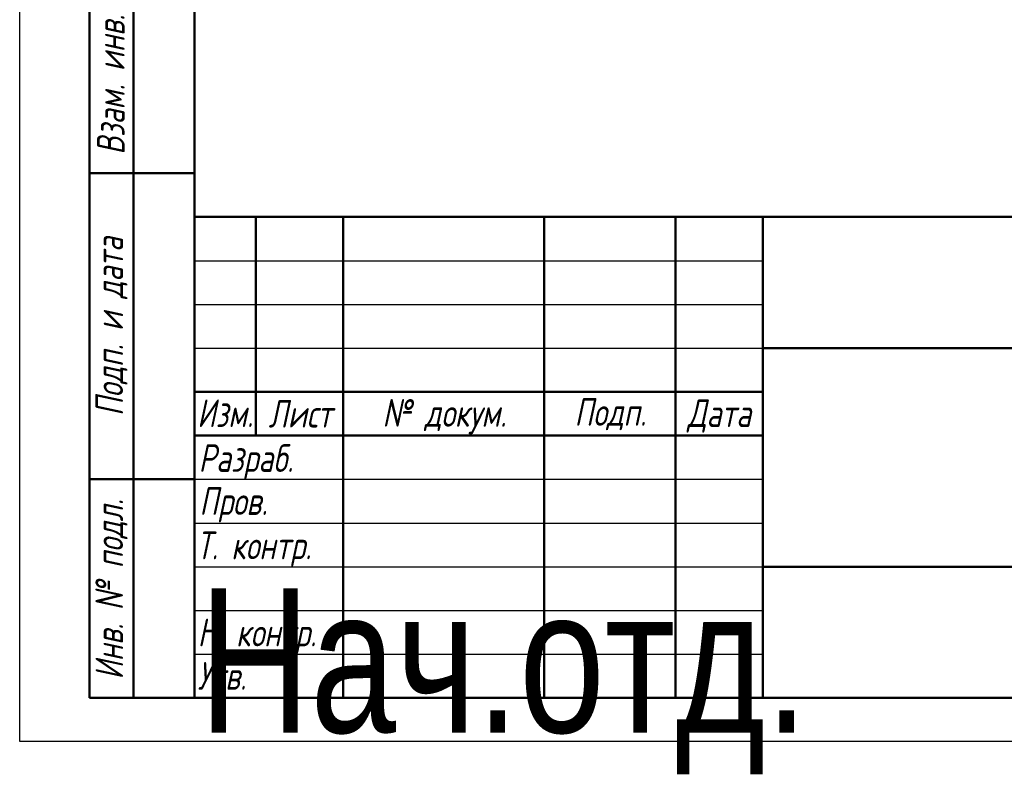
# Model space of a CAD drawing. Header units: millimetres. Extents: x -125 to 744, y -69 to 356.
# Tile 1 of 11: x 0 to 113, y -3 to 83. Entities that reach past the tile are written whole.
import ezdxf
from ezdxf.enums import TextEntityAlignment as Align

# ---------------------------------------------------------------- set-up
doc = ezdxf.new("R2018")
doc.units = ezdxf.units.MM
for name, color, linetype, lineweight in [('Заголовок (ГОСТ)', 7, 'Continuous', 50), ('Кромка (ГОСТ)', 7, 'Continuous', 50), ('Обозначение (ГОСТ)', 7, 'Continuous', 25), ('Эскизная геометрия (ГОСТ)', 7, 'Continuous', 50)]:
    doc.layers.add(name, color=color, linetype=linetype, lineweight=lineweight)
doc.styles.get("Standard").update_dxf_attribs({"font": 'GOST Common Italic.ttf'})
doc.styles.add('Альтернативный текст (ГОСТ)', font='txt', dxfattribs={"width": 0.8})

# ---------------------------------------------------------------- blocks, each defined once
blk = doc.blocks.new('ГОСТ - Доп. графы 1')
at = {"layer": 'Эскизная геометрия (ГОСТ)'}
for p, q in [((-12, 0), (-12, 145)), ((-12, 145), (0, 145)), ((-7, 145), (-7, 0)), ((-12, 110), (-7, 110)), ((-7, 110), (0, 110)), ((-12, 85), (-7, 85)), ((-7, 85), (0, 85)), ((-12, 60), (-7, 60)), ((-7, 60), (0, 60)), ((-12, 25), (-7, 25)), ((-7, 25), (0, 25)), ((0, 0), (-12, 0))]:
    blk.add_line(p, q, dxfattribs=at)
at = {"layer": 'Обозначение (ГОСТ)', "char_height": 3.17, "attachment_point": 5, "rotation": 90, "style": 'Альтернативный текст (ГОСТ)'}
for s, insert, width in [('\\fGOST Common|b0|i1;\\H3.1700;Подп. и дата', (-9.37, 127.41), 34.7679), ('\\fGOST Common|b0|i1;\\H3.1700;Инв. № дубл.', (-8.95, 97.55), 24.8438), ('\\fGOST Common|b0|i1;\\H3.1700;Взам. инв. №', (-9.58, 72.53), 24.8669), ('\\fGOST Common|b0|i1;\\H3.1700;Подп. и дата', (-9.5, 42.47), 35.1486), ('\\fGOST Common|b0|i1;\\H3.1700;Инв. № подл.', (-9.5, 12.41), 24.9618)]:
    blk.add_mtext(s, dxfattribs=dict(at, insert=insert, width=width))
at = {"layer": 'Обозначение (ГОСТ)', "lineweight": 30, "width": 0.8, "flags": 17}
for tag, p in [('Подп._и_дата_2', (-3.53, 127.51)), ('Инв._номер_дубликата', (-3.41, 97.47)), ('Взамен_инв._номера', (-3.46, 72.53)), ('Подп._и_дата_1', (-3.42, 42.35)), ('ИНВЕНТАРНЫЙ_НОМЕР', (-3.33, 12.68))]:
    blk.add_attdef(tag, text='', height=3.17, rotation=90, dxfattribs=at).set_placement(p, align=Align.MIDDLE_CENTER)
blk = doc.blocks.new('Основные надписи ГОСТ - Форма 1')
at = {"layer": 'Заголовок (ГОСТ)'}
for p, q in [((0, 55), (185, 55)), ((0, 0), (0, 55)), ((0, 0), (0, 55)), ((7, 55), (7, 30)), ((17, 55), (17, 0)), ((40, 55), (40, 0)), ((55, 55), (55, 0)), ((65, 55), (65, 0)), ((65, 40), (185, 40)), ((0, 35), (65, 35)), ((0, 30), (65, 30)), ((65, 15), (185, 15)), ((185, 0), (0, 0))]:
    blk.add_line(p, q, dxfattribs=at)
at = {"layer": 'Заголовок (ГОСТ)', "linetype": 'Continuous', "lineweight": 25}
for p, q in [((0, 50), (65, 50)), ((0, 45), (65, 45)), ((0, 40), (65, 40)), ((0, 25), (65, 25)), ((0, 20), (65, 20)), ((0, 15), (65, 15)), ((0, 10), (65, 10)), ((0, 5), (65, 5))]:
    blk.add_line(p, q, dxfattribs=at)
at = {"layer": 'Заголовок (ГОСТ)', "char_height": 3.17, "style": 'Альтернативный текст (ГОСТ)'}
for s, insert, width, attachment_point in [('\\fGOST Common|b0|i1;\\H3.1700;Изм.', (3.5, 32.56), 6.9635, 5), ('\\fGOST Common|b0|i1;\\H3.1700;Лист', (12.1, 32.5), 10.0029, 5), ('\\fGOST Common|b0|i1;\\H3.1700;Подп.', (47.56, 32.45), 14.879, 5), ('\\fGOST Common|b0|i1;\\H3.1700;Дата', (60.02, 32.24), 9.9614, 5), ('\\A0;\\fGOST Common|b0|i1;\\H3.1700;№ докум.', (28.58, 32.16), 22.9069, 5), ('\\fGOST Common|b0|i1;\\H3.1700;Разраб.', (0.47, 27), 16.9971, 4), ('\\fGOST Common|b0|i1;\\H3.1700;Пров.', (0.56, 22.08), 17.0192, 4), ('\\A0;\\fGOST Common|b0|i1;\\H3.1700;Т. контр.', (0.23, 17.01), 16.9554, 4), ('\\fGOST Common|b0|i1;\\H3.1700;Н. контр.', (0.36, 7.05), 16.9999, 4), ('\\fGOST Common|b0|i1;\\H3.1700;Утв.', (0.34, 2.52), 17.0083, 4)]:
    blk.add_mtext(s, dxfattribs=dict(at, insert=insert, width=width, attachment_point=attachment_point))
at = {"layer": 'Заголовок (ГОСТ)', "lineweight": 30, "flags": 104}
for tag, height, width, p in [('Изм1', 2.89, 0.7, (3.51, 52.52)), ('Лист1', 2.89, 0.7, (12.03, 52.52)), ('Докум1', 2.89, 0.7, (28.54, 52.48)), ('Изм2', 2.89, 0.7, (3.5, 47.52)), ('Лист2', 2.89, 0.7, (12.01, 47.5)), ('Докум2', 2.89, 0.7, (28.53, 47.5)), ('Изм3', 2.89, 0.7, (3.5, 42.5)), ('Лист3', 2.89, 0.7, (12.01, 42.51)), ('Докум3', 2.89, 0.7, (28.51, 42.48)), ('Изм4', 2.89, 0.7, (3.51, 37.5)), ('Лист4', 2.89, 0.7, (12, 37.53)), ('Докум4', 2.89, 0.7, (28.51, 37.52)), ('НАИМЕНОВАНИЕ', 5, 0.8, (100.03, 29.98)), ('Литера', 3.5, 0.8, (137.52, 27.25)), ('Литера2', 3.5, 0.8, (142.51, 27.22)), ('Литера3', 3.5, 0.8, (147.52, 27.21)), ('Масса', 3.5, 0.8, (158.47, 27.53)), ('Масштаб', 3.5, 0.8, (176, 27.6)), ('Тип_документа', 3.17, 0.8, (100.08, 17.56)), ('Листов', 3.17, 0.8, (177.46, 17.58)), ('Материал_Класс', 3.5, 0.9, (100, 7.5))]:
    blk.add_attdef(tag, text='', height=height, dxfattribs=dict(at, width=width)).set_placement(p, align=Align.MIDDLE_CENTER)
for tag, height, width, p in [('Подп1', 2.89, 0.7, (40.01, 52.51)), ('Дата1', 2, 0.7, (55.01, 52.51)), ('Подп2', 2.89, 0.7, (40.01, 47.5)), ('Дата2', 2, 0.7, (55.01, 47.49)), ('Подп3', 2.89, 0.7, (40.01, 42.51)), ('Дата3', 2, 0.7, (55.02, 42.52)), ('Подп4', 2.89, 0.7, (40.01, 37.51)), ('Дата4', 2, 0.7, (55.02, 37.51)), ('АВТОР', 3.17, 0.8, (17.41, 27.49)), ('Разработал_Подп.', 2.89, 0.7, (40.05, 27.51)), ('ДАТА_СОЗДАНИЯ', 2, 0.7, (55.01, 27.51)), ('ПРОВЕРИЛ', 3.17, 0.8, (17.41, 22.53)), ('Проверил_Подп.', 2.89, 0.7, (40.05, 22.52)), ('ДАТА_ПРОВЕРКИ', 2, 0.7, (55.02, 22.51)), ('ТЕХНОЛОГ', 3.17, 0.8, (17.33, 17.54)), ('Технолог_Подп.', 2.89, 0.7, (40.05, 17.51)), ('Технолог_Дата', 2, 0.7, (55.01, 17.5)), ('НАЧ._ОТДЕЛА', 3.17, 0.8, (17.46, 12.45)), ('Руководитель_Подп.', 2.89, 0.7, (40.01, 12.5)), ('Должность_руководителя', 3.17, 0.8, (0.52, 12.51)), ('Руководитель_Дата', 2, 0.7, (55.01, 12.51)), ('НОРМОКОНТРОЛЬ', 3.17, 0.8, (17.37, 7.48)), ('Нормоконтроль_Подп.', 2.89, 0.7, (40.05, 7.52)), ('ДАТА_НОРМОКОНТРОЛЯ', 2, 0.7, (55.02, 7.51)), ('УТВЕРДИЛ', 3.17, 0.8, (17.4, 2.51)), ('Утвердил_Подп.', 2.89, 0.7, (40.05, 2.51)), ('ДАТА_УТВЕРЖДЕНИЯ', 2, 0.7, (55.01, 2.5))]:
    blk.add_attdef(tag, text='', height=height, dxfattribs=dict(at, width=width)).set_placement(p, align=Align.MIDDLE_LEFT)
for tag, height, p in [('ОБОЗНАЧЕНИЕ', 5, (125.33, 47.56)), ('ОРГАНИЗАЦИЯ', 3.5, (160.02, 7.6))]:
    blk.add_attdef(tag, text='', height=height, dxfattribs=at).set_placement(p, align=Align.MIDDLE_CENTER)
at = {"layer": 'Заголовок (ГОСТ)', "lineweight": 30, "width": 0.9, "flags": 104}
for tag, p in [('Материал_Наим.', (133.71, 9.75)), ('Материал_ГОСТ', (134.04, 4.06))]:
    blk.add_attdef(tag, text='', height=3.5, dxfattribs=at).set_placement(p, align=Align.MIDDLE_RIGHT)
blk = doc.blocks.new('Рамки ГОСТ_ граница 297x210')
at = {"layer": 'Кромка (ГОСТ)', "lineweight": 25}
for p, q in [((0, 0), (0, 297)), ((210, 0), (0, 0))]:
    blk.add_line(p, q, dxfattribs=at)
at = {"layer": 'Кромка (ГОСТ)'}
for p, q in [((20, 292), (20, 5)), ((20, 5), (205, 5))]:
    blk.add_line(p, q, dxfattribs=at)

msp = doc.modelspace()

# ---------------------------------------------------------------- block references
for name, p in [('Рамки ГОСТ_ граница 297x210', (0, 0)), ('ГОСТ - Доп. графы 1', (20, 5))]:
    msp.add_blockref(name, p)
ref = msp.add_blockref('Основные надписи ГОСТ - Форма 1', (20, 5))
lines = msp.add_mtext('\\W0.8000;Нач.отд.', dxfattribs={"layer": 'Заголовок (ГОСТ)', "insert": (20.522, 17.514), "char_height": 16.47596, "attachment_point": 1})
ref.add_attrib('Должность_руководителя', '', (20.522, 17.514), dxfattribs={"flags": 104}).embed_mtext(lines)
lines = msp.add_mtext('\\W0.8000;', dxfattribs={"layer": 'Заголовок (ГОСТ)', "insert": (37.411, 32.488), "char_height": 22.5926, "attachment_point": 1})
ref.add_attrib('АВТОР', '', (37.411, 32.488), dxfattribs={"flags": 104}).embed_mtext(lines)
lines = msp.add_mtext('\\W0.8000;', dxfattribs={"layer": 'Заголовок (ГОСТ)', "insert": (37.408, 27.526), "char_height": 22.5517, "attachment_point": 1})
ref.add_attrib('ПРОВЕРИЛ', '', (37.408, 27.526), dxfattribs={"flags": 104}).embed_mtext(lines)
lines = msp.add_mtext('\\W0.8000;', dxfattribs={"layer": 'Заголовок (ГОСТ)', "insert": (37.334, 22.543), "char_height": 22.671, "attachment_point": 1})
ref.add_attrib('ТЕХНОЛОГ', '', (37.334, 22.543), dxfattribs={"flags": 104}).embed_mtext(lines)
lines = msp.add_mtext('\\W0.8000;', dxfattribs={"layer": 'Заголовок (ГОСТ)', "insert": (37.462, 17.446), "char_height": 22.555, "attachment_point": 1})
ref.add_attrib('НАЧ._ОТДЕЛА', '', (37.462, 17.446), dxfattribs={"flags": 104}).embed_mtext(lines)
lines = msp.add_mtext('\\W0.8000;', dxfattribs={"layer": 'Заголовок (ГОСТ)', "insert": (37.375, 12.481), "char_height": 22.669, "attachment_point": 1})
ref.add_attrib('НОРМОКОНТРОЛЬ', '', (37.375, 12.481), dxfattribs={"flags": 104}).embed_mtext(lines)
lines = msp.add_mtext('\\W0.8000;', dxfattribs={"layer": 'Заголовок (ГОСТ)', "insert": (37.401, 7.507), "char_height": 22.613, "attachment_point": 1})
ref.add_attrib('УТВЕРДИЛ', '', (37.401, 7.507), dxfattribs={"flags": 104}).embed_mtext(lines)
lines = msp.add_mtext('\\W0.7000;', dxfattribs={"layer": 'Заголовок (ГОСТ)', "insert": (75.012, 57.513), "char_height": 9.9845, "attachment_point": 1})
ref.add_attrib('Дата1', '', (75.012, 57.513), dxfattribs={"flags": 104}).embed_mtext(lines)
lines = msp.add_mtext('\\W0.7000;', dxfattribs={"layer": 'Заголовок (ГОСТ)', "insert": (75.012, 52.491), "char_height": 9.9845, "attachment_point": 1})
ref.add_attrib('Дата2', '', (75.012, 52.491), dxfattribs={"flags": 104}).embed_mtext(lines)
lines = msp.add_mtext('\\W0.7000;', dxfattribs={"layer": 'Заголовок (ГОСТ)', "insert": (75.023, 47.521), "char_height": 9.9712, "attachment_point": 1})
ref.add_attrib('Дата3', '', (75.023, 47.521), dxfattribs={"flags": 104}).embed_mtext(lines)
lines = msp.add_mtext('\\W0.7000;', dxfattribs={"layer": 'Заголовок (ГОСТ)', "insert": (75.023, 42.509), "char_height": 9.9886, "attachment_point": 1})
ref.add_attrib('Дата4', '', (75.023, 42.509), dxfattribs={"flags": 104}).embed_mtext(lines)
lines = msp.add_mtext('\\W0.7000;', dxfattribs={"layer": 'Заголовок (ГОСТ)', "insert": (75.009, 32.511), "char_height": 9.9804, "attachment_point": 1})
ref.add_attrib('ДАТА_СОЗДАНИЯ', '', (75.009, 32.511), dxfattribs={"flags": 104}).embed_mtext(lines)
lines = msp.add_mtext('\\W0.7000;', dxfattribs={"layer": 'Заголовок (ГОСТ)', "insert": (75.022, 27.51), "char_height": 9.9577, "attachment_point": 1})
ref.add_attrib('ДАТА_ПРОВЕРКИ', '', (75.022, 27.51), dxfattribs={"flags": 104}).embed_mtext(lines)
lines = msp.add_mtext('\\W0.7000;', dxfattribs={"layer": 'Заголовок (ГОСТ)', "insert": (75.015, 22.503), "char_height": 9.9863, "attachment_point": 1})
ref.add_attrib('Технолог_Дата', '', (75.015, 22.503), dxfattribs={"flags": 104}).embed_mtext(lines)
lines = msp.add_mtext('\\W0.7000;', dxfattribs={"layer": 'Заголовок (ГОСТ)', "insert": (75.01, 17.509), "char_height": 9.9902, "attachment_point": 1})
ref.add_attrib('Руководитель_Дата', '', (75.01, 17.509), dxfattribs={"flags": 104}).embed_mtext(lines)
lines = msp.add_mtext('\\W0.7000;', dxfattribs={"layer": 'Заголовок (ГОСТ)', "insert": (75.024, 12.511), "char_height": 9.9825, "attachment_point": 1})
ref.add_attrib('ДАТА_НОРМОКОНТРОЛЯ', '', (75.024, 12.511), dxfattribs={"flags": 104}).embed_mtext(lines)
lines = msp.add_mtext('\\W0.7000;', dxfattribs={"layer": 'Заголовок (ГОСТ)', "insert": (75.009, 7.498), "char_height": 9.9968, "attachment_point": 1})
ref.add_attrib('ДАТА_УТВЕРЖДЕНИЯ', '', (75.009, 7.498), dxfattribs={"flags": 104}).embed_mtext(lines)
lines = msp.add_mtext('\\W0.7000;', dxfattribs={"layer": 'Заголовок (ГОСТ)', "insert": (60.014, 57.512), "char_height": 14.92, "attachment_point": 1})
ref.add_attrib('Подп1', '', (60.014, 57.512), dxfattribs={"flags": 104}).embed_mtext(lines)
lines = msp.add_mtext('\\W0.7000;', dxfattribs={"layer": 'Заголовок (ГОСТ)', "insert": (60.014, 52.503), "char_height": 14.9856, "attachment_point": 1})
ref.add_attrib('Подп2', '', (60.014, 52.503), dxfattribs={"flags": 104}).embed_mtext(lines)
lines = msp.add_mtext('\\W0.7000;', dxfattribs={"layer": 'Заголовок (ГОСТ)', "insert": (60.014, 47.515), "char_height": 14.9856, "attachment_point": 1})
ref.add_attrib('Подп3', '', (60.014, 47.515), dxfattribs={"flags": 104}).embed_mtext(lines)
lines = msp.add_mtext('\\W0.7000;', dxfattribs={"layer": 'Заголовок (ГОСТ)', "insert": (60.014, 42.506), "char_height": 14.9659, "attachment_point": 1})
ref.add_attrib('Подп4', '', (60.014, 42.506), dxfattribs={"flags": 104}).embed_mtext(lines)
lines = msp.add_mtext('\\W0.7000;', dxfattribs={"layer": 'Заголовок (ГОСТ)', "insert": (60.045, 32.514), "char_height": 14.9596, "attachment_point": 1})
ref.add_attrib('Разработал_Подп.', '', (60.045, 32.514), dxfattribs={"flags": 104}).embed_mtext(lines)
lines = msp.add_mtext('\\W0.7000;', dxfattribs={"layer": 'Заголовок (ГОСТ)', "insert": (60.045, 27.525), "char_height": 14.9397, "attachment_point": 1})
ref.add_attrib('Проверил_Подп.', '', (60.045, 27.525), dxfattribs={"flags": 104}).embed_mtext(lines)
lines = msp.add_mtext('\\W0.7000;', dxfattribs={"layer": 'Заголовок (ГОСТ)', "insert": (60.045, 22.515), "char_height": 14.9397, "attachment_point": 1})
ref.add_attrib('Технолог_Подп.', '', (60.045, 22.515), dxfattribs={"flags": 104}).embed_mtext(lines)
lines = msp.add_mtext('\\W0.7000;', dxfattribs={"layer": 'Заголовок (ГОСТ)', "insert": (60.005, 17.505), "char_height": 14.9795, "attachment_point": 1})
ref.add_attrib('Руководитель_Подп.', '', (60.005, 17.505), dxfattribs={"flags": 104}).embed_mtext(lines)
lines = msp.add_mtext('\\W0.7000;', dxfattribs={"layer": 'Заголовок (ГОСТ)', "insert": (60.045, 12.515), "char_height": 14.9397, "attachment_point": 1})
ref.add_attrib('Нормоконтроль_Подп.', '', (60.045, 12.515), dxfattribs={"flags": 104}).embed_mtext(lines)
lines = msp.add_mtext('\\W0.7000;', dxfattribs={"layer": 'Заголовок (ГОСТ)', "insert": (60.045, 7.505), "char_height": 14.9596, "attachment_point": 1})
ref.add_attrib('Утвердил_Подп.', '', (60.045, 7.505), dxfattribs={"flags": 104}).embed_mtext(lines)
lines = msp.add_mtext('\\W0.7000;', dxfattribs={"layer": 'Заголовок (ГОСТ)', "insert": (48.542, 57.483), "char_height": 22.947, "attachment_point": 1})
ref.add_attrib('Докум1', '', (48.542, 57.483), dxfattribs={"flags": 104}).embed_mtext(lines)
lines = msp.add_mtext('\\W0.7000;', dxfattribs={"layer": 'Заголовок (ГОСТ)', "insert": (48.526, 52.497), "char_height": 22.9782, "attachment_point": 1})
ref.add_attrib('Докум2', '', (48.526, 52.497), dxfattribs={"flags": 104}).embed_mtext(lines)
lines = msp.add_mtext('\\W0.7000;', dxfattribs={"layer": 'Заголовок (ГОСТ)', "insert": (48.51, 47.479), "char_height": 22.947, "attachment_point": 1})
ref.add_attrib('Докум3', '', (48.51, 47.479), dxfattribs={"flags": 104}).embed_mtext(lines)
lines = msp.add_mtext('\\W0.7000;', dxfattribs={"layer": 'Заголовок (ГОСТ)', "insert": (48.515, 42.52), "char_height": 22.9741, "attachment_point": 1})
ref.add_attrib('Докум4', '', (48.515, 42.52), dxfattribs={"flags": 104}).embed_mtext(lines)
lines = msp.add_mtext('\\W0.7000;', dxfattribs={"layer": 'Заголовок (ГОСТ)', "insert": (32.031, 57.516), "char_height": 9.9931, "attachment_point": 1})
ref.add_attrib('Лист1', '', (32.031, 57.516), dxfattribs={"flags": 104}).embed_mtext(lines)
lines = msp.add_mtext('\\W0.7000;', dxfattribs={"layer": 'Заголовок (ГОСТ)', "insert": (32.012, 52.504), "char_height": 9.9781, "attachment_point": 1})
ref.add_attrib('Лист2', '', (32.012, 52.504), dxfattribs={"flags": 104}).embed_mtext(lines)
lines = msp.add_mtext('\\W0.7000;', dxfattribs={"layer": 'Заголовок (ГОСТ)', "insert": (32.012, 47.508), "char_height": 9.9781, "attachment_point": 1})
ref.add_attrib('Лист3', '', (32.012, 47.508), dxfattribs={"flags": 104}).embed_mtext(lines)
lines = msp.add_mtext('\\W0.7000;', dxfattribs={"layer": 'Заголовок (ГОСТ)', "insert": (32.004, 42.526), "char_height": 9.9936, "attachment_point": 1})
ref.add_attrib('Лист4', '', (32.004, 42.526), dxfattribs={"flags": 104}).embed_mtext(lines)
lines = msp.add_mtext('\\W0.7000;', dxfattribs={"layer": 'Заголовок (ГОСТ)', "insert": (23.513, 57.516), "char_height": 7.004, "attachment_point": 1})
ref.add_attrib('Изм1', '', (23.513, 57.516), dxfattribs={"flags": 104}).embed_mtext(lines)
lines = msp.add_mtext('\\W0.7000;', dxfattribs={"layer": 'Заголовок (ГОСТ)', "insert": (23.504, 52.521), "char_height": 6.9877, "attachment_point": 1})
ref.add_attrib('Изм2', '', (23.504, 52.521), dxfattribs={"flags": 104}).embed_mtext(lines)
lines = msp.add_mtext('\\W0.7000;', dxfattribs={"layer": 'Заголовок (ГОСТ)', "insert": (23.504, 47.5), "char_height": 7.0203, "attachment_point": 1})
ref.add_attrib('Изм3', '', (23.504, 47.5), dxfattribs={"flags": 104}).embed_mtext(lines)
lines = msp.add_mtext('\\W0.7000;', dxfattribs={"layer": 'Заголовок (ГОСТ)', "insert": (23.513, 42.504), "char_height": 7.004, "attachment_point": 1})
ref.add_attrib('Изм4', '', (23.513, 42.504), dxfattribs={"flags": 104}).embed_mtext(lines)

doc.saveas('drawing.dxf')
